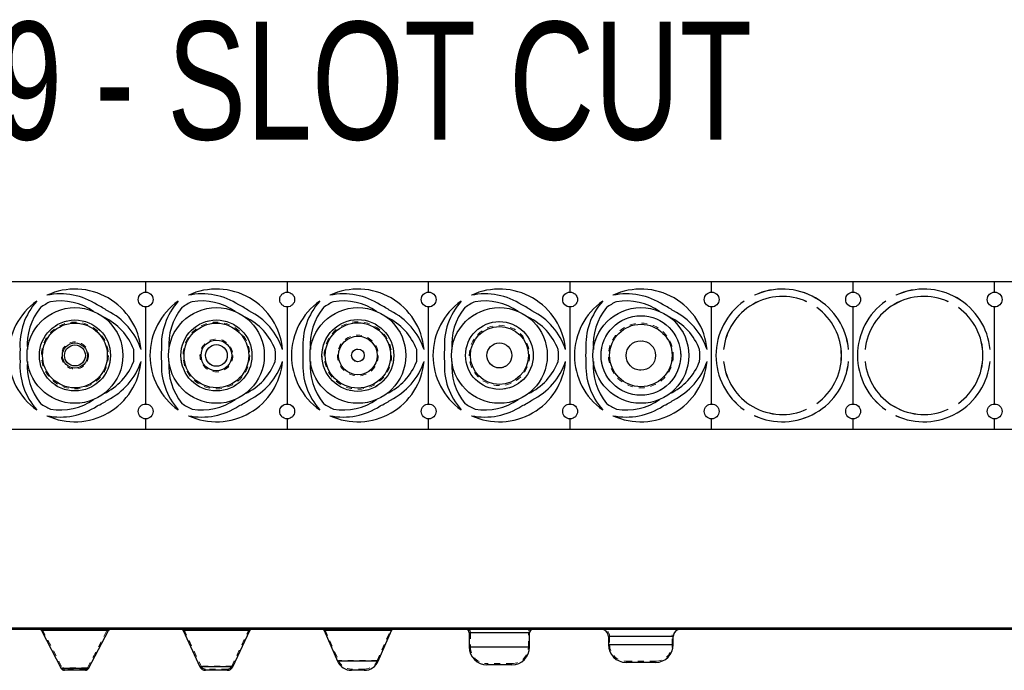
# Model space of a CAD drawing. Header units: inches. Extents: x 1772 to 2706, y -534 to -52.
# Tile 191 of 256: x 1795 to 1812, y -325 to -314. Entities that reach past the tile are written whole.
import ezdxf

# ---------------------------------------------------------------- set-up
doc = ezdxf.new("R2010")
doc.units = ezdxf.units.IN
doc.header["$LTSCALE"] = 0.5
doc.header["$MEASUREMENT"] = 0
doc.linetypes.add('HIDDEN', pattern=[0.225, 0.15, -0.075])
doc.layers.add('APP-M-S', color=30, linetype='Continuous')
doc.styles.add('SLDTEXTSTYLE0', font='TXT', dxfattribs={"width": 0.595745})

msp = doc.modelspace()

# ---------------------------------------------------------------- linework, layer by layer
at = {"layer": 'APP-M-S', "linetype": 'Continuous', "lineweight": 25}
for p, q in [((1823.62502, -318.74429), (1780.42502, -318.74429)), ((1797.22502, -318.91829), (1797.22502, -318.74429)), ((1799.62502, -318.74429), (1799.62502, -318.91829)), ((1802.02502, -318.91829), (1802.02502, -318.74429)), ((1804.42502, -318.91829), (1804.42502, -318.74429)), ((1806.82502, -318.91829), (1806.82502, -318.74429)), ((1809.22502, -318.91829), (1809.22502, -318.74429)), ((1811.62502, -318.91829), (1811.62502, -318.74429)), ((1807.55046, -318.97233), (1807.55063, -318.97269)), ((1809.95046, -318.97233), (1809.95063, -318.97269)), ((1807.37748, -319.07265), (1807.37725, -319.07233)), ((1808.4368, -319.08107), (1808.43696, -319.08071)), ((1809.77748, -319.07265), (1809.77725, -319.07233)), ((1810.8368, -319.08107), (1810.83696, -319.08071)), ((1797.22502, -320.81829), (1797.22502, -319.17029)), ((1799.62502, -319.17029), (1799.62502, -320.81829)), ((1802.02502, -320.81829), (1802.02502, -319.17029)), ((1804.42502, -320.81829), (1804.42502, -319.17029)), ((1806.82502, -320.81829), (1806.82502, -319.17029)), ((1808.61024, -319.18075), (1808.61001, -319.18107)), ((1809.22502, -320.81829), (1809.22502, -319.17029)), ((1811.01024, -319.18075), (1811.01001, -319.18107)), ((1811.62502, -320.81829), (1811.62502, -319.17029)), ((1807.02786, -319.89425), (1807.02825, -319.89429)), ((1809.14695, -319.89433), (1809.14734, -319.89429)), ((1809.42786, -319.89425), (1809.42825, -319.89429)), ((1811.54695, -319.89433), (1811.54734, -319.89429)), ((1807.02825, -320.09429), (1807.02786, -320.09433)), ((1809.14734, -320.09429), (1809.14695, -320.09426)), ((1809.42825, -320.09429), (1809.42786, -320.09433)), ((1811.54734, -320.09429), (1811.54695, -320.09426)), ((1808.61001, -320.80752), (1808.61024, -320.80784)), ((1811.01001, -320.80752), (1811.01024, -320.80784)), ((1807.37725, -320.91625), (1807.37748, -320.91593)), ((1808.43696, -320.90788), (1808.4368, -320.90752)), ((1809.77725, -320.91625), (1809.77748, -320.91593)), ((1810.83696, -320.90788), (1810.8368, -320.90752)), ((1797.22502, -321.24429), (1797.22502, -321.07029)), ((1799.62502, -321.07029), (1799.62502, -321.24429)), ((1802.02502, -321.24429), (1802.02502, -321.07029)), ((1804.42502, -321.24429), (1804.42502, -321.07029)), ((1806.82502, -321.24429), (1806.82502, -321.07029)), ((1807.55063, -321.0159), (1807.55046, -321.01625)), ((1809.22502, -321.24429), (1809.22502, -321.07029)), ((1809.95063, -321.0159), (1809.95046, -321.01625)), ((1811.62502, -321.24429), (1811.62502, -321.07029)), ((1780.42502, -321.24429), (1823.62502, -321.24429)), ((1780.42502, -324.61936), (1823.62502, -324.61936)), ((1780.42502, -324.63936), (1823.62502, -324.63936)), ((1795.45769, -324.66089), (1795.79407, -325.30706)), ((1796.59235, -324.66089), (1795.45769, -324.66089)), ((1796.25597, -325.30706), (1796.59235, -324.66089)), ((1797.22502, -324.61936), (1797.22502, -324.63936)), ((1797.85846, -324.66245), (1798.14584, -325.27873)), ((1798.99158, -324.66245), (1797.85846, -324.66245)), ((1798.7042, -325.27873), (1798.99158, -324.66245)), ((1799.62502, -324.61936), (1799.62502, -324.63936)), ((1800.2525, -324.66338), (1800.47893, -325.18319)), ((1801.39754, -324.66338), (1800.2525, -324.66338)), ((1801.17111, -325.18319), (1801.39754, -324.66338)), ((1802.02502, -324.61936), (1802.02502, -324.63936)), ((1804.42502, -324.61936), (1804.42502, -324.63936)), ((1806.82502, -324.61936), (1806.82502, -324.63936)), ((1809.22502, -324.61936), (1809.22502, -324.63936)), ((1811.62502, -324.61936), (1811.62502, -324.63936)), ((1802.71302, -324.70236), (1802.71302, -324.94436)), ((1803.73702, -324.70236), (1802.71302, -324.70236)), ((1803.73702, -324.94436), (1803.73702, -324.70236)), ((1805.07502, -324.76436), (1805.07502, -324.90436)), ((1806.17502, -324.76436), (1805.07502, -324.76436)), ((1806.17502, -324.90436), (1806.17502, -324.76436)), ((1803.73702, -324.94436), (1802.71302, -324.94436)), ((1806.17502, -324.90436), (1805.07502, -324.90436)), ((1796.25597, -325.30706), (1795.79407, -325.30706)), ((1796.20275, -325.33936), (1795.84729, -325.33936)), ((1798.7042, -325.27873), (1798.14584, -325.27873)), ((1798.60904, -325.33936), (1798.241, -325.33936)), ((1801.17111, -325.18319), (1800.47893, -325.18319)), ((1800.93274, -325.33936), (1800.7173, -325.33936)), ((1803.43702, -325.24436), (1803.01302, -325.24436)), ((1805.87502, -325.20436), (1805.37502, -325.20436))]:
    msp.add_line(p, q, dxfattribs=at)
at = {"layer": 'APP-M-S', "linetype": 'HIDDEN', "lineweight": 18}
for p, q in [((1795.08802, -324.61936), (1795.08802, -324.63936)), ((1795.09109, -324.61936), (1795.09109, -324.63936)), ((1795.09337, -324.61936), (1795.09337, -324.63936)), ((1795.21252, -324.61936), (1795.21252, -324.63936)), ((1795.21541, -324.61936), (1795.21541, -324.63936)), ((1795.2187, -324.61936), (1795.2187, -324.63936)), ((1795.37725, -324.61936), (1795.37725, -324.63936)), ((1795.44003, -324.61936), (1795.44003, -324.63936)), ((1795.45769, -324.66089), (1796.59235, -324.66089)), ((1795.47543, -324.65165), (1795.81181, -325.29783)), ((1796.57461, -324.65165), (1795.47721, -324.65165)), ((1795.55046, -324.61936), (1795.55046, -324.63936)), ((1795.61324, -324.61936), (1795.61324, -324.63936)), ((1796.23823, -325.29783), (1796.57461, -324.65165)), ((1796.34158, -324.61936), (1796.34158, -324.63936)), ((1796.40424, -324.61936), (1796.40424, -324.63936)), ((1796.51478, -324.61936), (1796.51478, -324.63936)), ((1796.57745, -324.61936), (1796.57745, -324.63936)), ((1796.83752, -324.63936), (1796.83752, -324.61936)), ((1797.02179, -324.61936), (1797.02179, -324.63936)), ((1797.02679, -324.63936), (1797.02679, -324.61936)), ((1797.09902, -324.61936), (1797.09902, -324.63936)), ((1797.14734, -324.61936), (1797.14734, -324.63936)), ((1797.29825, -324.61936), (1797.29825, -324.63936)), ((1797.35102, -324.63936), (1797.35102, -324.61936)), ((1797.48802, -324.61936), (1797.48802, -324.63936)), ((1797.49109, -324.61936), (1797.49109, -324.63936)), ((1797.49337, -324.61936), (1797.49337, -324.63936)), ((1797.61252, -324.61936), (1797.61252, -324.63936)), ((1797.61541, -324.61936), (1797.61541, -324.63936)), ((1797.6187, -324.61936), (1797.6187, -324.63936)), ((1797.77725, -324.61936), (1797.77725, -324.63936)), ((1797.84003, -324.61936), (1797.84003, -324.63936)), ((1797.85846, -324.66245), (1798.99158, -324.66245)), ((1797.87659, -324.654), (1798.16396, -325.27028)), ((1798.97345, -324.654), (1797.87837, -324.654)), ((1797.95046, -324.61936), (1797.95046, -324.63936)), ((1798.01324, -324.61936), (1798.01324, -324.63936)), ((1798.68608, -325.27028), (1798.97345, -324.654)), ((1798.74158, -324.61936), (1798.74158, -324.63936)), ((1798.80424, -324.61936), (1798.80424, -324.63936)), ((1798.91478, -324.61936), (1798.91478, -324.63936)), ((1798.97745, -324.61936), (1798.97745, -324.63936)), ((1799.23752, -324.63936), (1799.23752, -324.61936)), ((1799.42179, -324.61936), (1799.42179, -324.63936)), ((1799.42679, -324.63936), (1799.42679, -324.61936)), ((1799.49902, -324.61936), (1799.49902, -324.63936)), ((1799.54734, -324.61936), (1799.54734, -324.63936)), ((1799.69825, -324.61936), (1799.69825, -324.63936)), ((1799.75102, -324.63936), (1799.75102, -324.61936)), ((1799.88802, -324.61936), (1799.88802, -324.63936)), ((1799.89109, -324.61936), (1799.89109, -324.63936)), ((1799.89337, -324.61936), (1799.89337, -324.63936)), ((1800.01252, -324.61936), (1800.01252, -324.63936)), ((1800.01541, -324.61936), (1800.01541, -324.63936)), ((1800.0187, -324.61936), (1800.0187, -324.63936)), ((1800.17725, -324.61936), (1800.17725, -324.63936)), ((1800.24003, -324.61936), (1800.24003, -324.63936)), ((1800.2525, -324.66338), (1801.39754, -324.66338)), ((1800.27083, -324.65539), (1800.49727, -325.1752)), ((1801.37921, -324.65539), (1800.27263, -324.65539)), ((1800.35046, -324.61936), (1800.35046, -324.63936)), ((1800.41324, -324.61936), (1800.41324, -324.63936)), ((1801.14158, -324.61936), (1801.14158, -324.63936)), ((1801.15277, -325.1752), (1801.37921, -324.65539)), ((1801.20424, -324.61936), (1801.20424, -324.63936)), ((1801.31478, -324.61936), (1801.31478, -324.63936)), ((1801.37745, -324.61936), (1801.37745, -324.63936)), ((1801.63752, -324.63936), (1801.63752, -324.61936)), ((1801.82179, -324.61936), (1801.82179, -324.63936)), ((1801.82679, -324.63936), (1801.82679, -324.61936)), ((1801.89902, -324.61936), (1801.89902, -324.63936)), ((1801.94734, -324.61936), (1801.94734, -324.63936)), ((1802.09825, -324.61936), (1802.09825, -324.63936)), ((1802.15102, -324.63936), (1802.15102, -324.61936)), ((1802.28802, -324.61936), (1802.28802, -324.63936)), ((1802.29109, -324.61936), (1802.29109, -324.63936)), ((1802.29337, -324.61936), (1802.29337, -324.63936)), ((1802.41252, -324.61936), (1802.41252, -324.63936)), ((1802.41541, -324.61936), (1802.41541, -324.63936)), ((1802.4187, -324.61936), (1802.4187, -324.63936)), ((1802.57725, -324.61936), (1802.57725, -324.63936)), ((1802.64003, -324.61936), (1802.64003, -324.63936)), ((1802.75046, -324.61936), (1802.75046, -324.63936)), ((1802.81324, -324.61936), (1802.81324, -324.63936)), ((1803.54158, -324.61936), (1803.54158, -324.63936)), ((1803.60424, -324.61936), (1803.60424, -324.63936)), ((1803.71478, -324.61936), (1803.71478, -324.63936)), ((1803.77745, -324.61936), (1803.77745, -324.63936)), ((1804.03752, -324.63936), (1804.03752, -324.61936)), ((1804.22179, -324.61936), (1804.22179, -324.63936)), ((1804.22679, -324.63936), (1804.22679, -324.61936)), ((1804.29902, -324.61936), (1804.29902, -324.63936)), ((1804.34734, -324.61936), (1804.34734, -324.63936)), ((1804.49825, -324.61936), (1804.49825, -324.63936)), ((1804.55102, -324.63936), (1804.55102, -324.61936)), ((1804.68802, -324.61936), (1804.68802, -324.63936)), ((1804.69109, -324.61936), (1804.69109, -324.63936)), ((1804.69337, -324.61936), (1804.69337, -324.63936)), ((1804.81252, -324.61936), (1804.81252, -324.63936)), ((1804.81541, -324.61936), (1804.81541, -324.63936)), ((1804.8187, -324.61936), (1804.8187, -324.63936)), ((1804.97725, -324.61936), (1804.97725, -324.63936)), ((1805.04003, -324.61936), (1805.04003, -324.63936)), ((1805.15046, -324.61936), (1805.15046, -324.63936)), ((1805.21324, -324.61936), (1805.21324, -324.63936)), ((1805.94158, -324.61936), (1805.94158, -324.63936)), ((1806.00424, -324.61936), (1806.00424, -324.63936)), ((1806.11478, -324.61936), (1806.11478, -324.63936)), ((1806.17745, -324.61936), (1806.17745, -324.63936)), ((1806.43752, -324.63936), (1806.43752, -324.61936)), ((1806.62179, -324.61936), (1806.62179, -324.63936)), ((1806.62679, -324.63936), (1806.62679, -324.61936)), ((1806.69902, -324.61936), (1806.69902, -324.63936)), ((1806.74734, -324.61936), (1806.74734, -324.63936)), ((1806.89825, -324.61936), (1806.89825, -324.63936)), ((1806.89864, -324.61936), (1806.89864, -324.63936)), ((1806.95102, -324.63936), (1806.95102, -324.61936)), ((1807.02786, -324.61936), (1807.02786, -324.63936)), ((1807.02825, -324.61936), (1807.02825, -324.63936)), ((1807.37725, -324.61936), (1807.37725, -324.63936)), ((1807.37748, -324.61936), (1807.37748, -324.63936)), ((1807.55046, -324.61936), (1807.55046, -324.63936)), ((1807.55063, -324.61936), (1807.55063, -324.63936)), ((1808.4368, -324.61936), (1808.4368, -324.63936)), ((1808.43696, -324.61936), (1808.43696, -324.63936)), ((1808.61001, -324.61936), (1808.61001, -324.63936)), ((1808.61024, -324.61936), (1808.61024, -324.63936)), ((1809.02679, -324.63936), (1809.02679, -324.61936)), ((1809.02718, -324.63936), (1809.02718, -324.61936)), ((1809.09902, -324.61936), (1809.09902, -324.63936)), ((1809.14695, -324.61936), (1809.14695, -324.63936)), ((1809.14734, -324.61936), (1809.14734, -324.63936)), ((1809.29825, -324.61936), (1809.29825, -324.63936)), ((1809.29864, -324.61936), (1809.29864, -324.63936)), ((1809.35102, -324.63936), (1809.35102, -324.61936)), ((1809.42786, -324.61936), (1809.42786, -324.63936)), ((1809.42825, -324.61936), (1809.42825, -324.63936)), ((1809.77725, -324.61936), (1809.77725, -324.63936)), ((1809.77748, -324.61936), (1809.77748, -324.63936)), ((1809.95046, -324.61936), (1809.95046, -324.63936)), ((1809.95063, -324.61936), (1809.95063, -324.63936)), ((1810.8368, -324.61936), (1810.8368, -324.63936)), ((1810.83696, -324.61936), (1810.83696, -324.63936)), ((1811.01001, -324.61936), (1811.01001, -324.63936)), ((1811.01024, -324.61936), (1811.01024, -324.63936)), ((1811.42679, -324.63936), (1811.42679, -324.61936)), ((1811.42718, -324.63936), (1811.42718, -324.61936)), ((1811.49902, -324.61936), (1811.49902, -324.63936)), ((1811.54695, -324.61936), (1811.54695, -324.63936)), ((1811.54734, -324.61936), (1811.54734, -324.63936)), ((1811.75102, -324.63936), (1811.75102, -324.61936)), ((1802.71302, -324.70236), (1803.73702, -324.70236)), ((1802.73302, -324.70236), (1802.73302, -324.94436)), ((1803.71702, -324.94436), (1803.71702, -324.70236)), ((1805.07502, -324.76436), (1806.17502, -324.76436)), ((1805.09502, -324.76436), (1805.09502, -324.90436)), ((1806.15502, -324.90436), (1806.15502, -324.76436)), ((1802.71302, -324.94436), (1803.73702, -324.94436)), ((1805.07502, -324.90436), (1806.17502, -324.90436)), ((1801.15277, -325.1752), (1800.49727, -325.1752)), ((1795.79407, -325.30706), (1796.25597, -325.30706)), ((1796.23823, -325.29783), (1795.81181, -325.29783)), ((1796.20275, -325.31936), (1795.84729, -325.31936)), ((1798.14584, -325.27873), (1798.7042, -325.27873)), ((1798.68608, -325.27028), (1798.16573, -325.27028)), ((1798.60904, -325.31936), (1798.241, -325.31936)), ((1800.47893, -325.18319), (1801.17111, -325.18319)), ((1800.93274, -325.31936), (1800.7173, -325.31936)), ((1803.43702, -325.22436), (1803.01302, -325.22436)), ((1805.87502, -325.18436), (1805.37502, -325.18436))]:
    msp.add_line(p, q, dxfattribs=at)
at = {"layer": 'APP-M-S', "linetype": 'Continuous', "lineweight": 25}
for centre, radius in [((1797.22502, -319.04429), 0.126), ((1799.62502, -319.04429), 0.126), ((1802.02502, -319.04429), 0.126), ((1804.42502, -319.04429), 0.126), ((1806.82502, -319.04429), 0.126), ((1809.22502, -319.04429), 0.126), ((1811.62502, -319.04429), 0.126), ((1796.02502, -319.99429), 0.8125), ((1798.42502, -319.99429), 0.8125), ((1800.82502, -319.99429), 0.8125), ((1803.22502, -319.99429), 0.8125), ((1805.62502, -319.99429), 0.8125), ((1805.62502, -319.99429), 0.675), ((1796.02502, -319.99429), 0.60281), ((1796.02502, -319.99429), 0.54959), ((1798.42502, -319.99429), 0.60281), ((1798.42502, -319.99429), 0.54843), ((1800.82502, -319.99429), 0.6092), ((1800.82502, -319.99429), 0.55419), ((1803.22502, -319.99429), 0.575), ((1805.62502, -319.99429), 0.53), ((1803.22502, -319.99429), 0.492), ((1796.02502, -319.99429), 0.21321), ((1796.02502, -319.99429), 0.17773), ((1798.42502, -319.99429), 0.26106), ((1798.42502, -319.99429), 0.18402), ((1800.82502, -319.99429), 0.32775), ((1803.22502, -319.99429), 0.212), ((1805.62502, -319.99429), 0.25), ((1800.82502, -319.99429), 0.10772), ((1797.22502, -320.94429), 0.126), ((1799.62502, -320.94429), 0.126), ((1802.02502, -320.94429), 0.126), ((1804.42502, -320.94429), 0.126), ((1806.82502, -320.94429), 0.126), ((1809.22502, -320.94429), 0.126), ((1811.62502, -320.94429), 0.126)]:
    msp.add_circle(centre, radius, dxfattribs=at)
at = {"layer": 'APP-M-S', "linetype": 'HIDDEN', "lineweight": 18}
for centre, radius in [((1805.62502, -319.99429), 0.675), ((1796.02502, -319.99429), 0.60281), ((1796.02502, -319.99429), 0.56733), ((1798.42502, -319.99429), 0.60281), ((1798.42502, -319.99429), 0.56656), ((1800.82502, -319.99429), 0.6092), ((1800.82502, -319.99429), 0.57252), ((1803.22502, -319.99429), 0.575), ((1803.22502, -319.99429), 0.512), ((1805.62502, -319.99429), 0.55), ((1800.82502, -319.99429), 0.34609), ((1796.02502, -319.99429), 0.23095), ((1796.02502, -319.99429), 0.17773), ((1798.42502, -319.99429), 0.27918), ((1798.42502, -319.99429), 0.18402), ((1803.22502, -319.99429), 0.212), ((1805.62502, -319.99429), 0.25), ((1800.82502, -319.99429), 0.10772)]:
    msp.add_circle(centre, radius, dxfattribs=at)
at = {"layer": 'APP-M-S', "linetype": 'Continuous', "lineweight": 25}
for centre, radius, start, end in [((1796.02502, -319.99429), 1.12677, 5.091649, 114.908351), ((1795.77996, -320.07548), 1.12677, 56.354933, 101.752089), ((1798.42502, -319.99429), 1.12677, 5.091649, 114.908351), ((1798.17996, -320.07548), 1.12677, 56.354933, 101.752089), ((1800.82502, -319.99429), 1.12677, 5.091649, 114.908351), ((1800.57996, -320.07548), 1.12677, 56.354933, 101.752089), ((1803.22502, -319.99429), 1.12677, 5.091649, 114.908351), ((1802.97996, -320.07548), 1.12677, 56.354933, 101.752089), ((1805.62502, -319.99429), 1.12677, 5.091649, 114.908351), ((1805.37996, -320.07548), 1.12677, 56.354933, 101.752089), ((1808.02502, -319.99429), 1.00217, 65.728987, 174.271013), ((1808.02502, -319.99429), 1.00177, 65.728987, 174.271013), ((1808.02502, -319.99429), 1.12677, 5.091649, 114.908351), ((1808.02502, -319.99429), 1.12638, 5.091649, 114.908351), ((1810.42502, -319.99429), 1.00217, 65.728987, 174.271013), ((1810.42502, -319.99429), 1.00177, 65.728987, 174.271013), ((1810.42502, -319.99429), 1.12677, 5.091649, 114.908351), ((1810.42502, -319.99429), 1.12638, 5.091649, 114.908351), ((1796.02502, -319.99429), 1.12677, 125.091649, 234.908351), ((1796.21786, -319.82266), 1.12677, 138.247911, 183.645067), ((1796.02502, -319.99429), 1.00177, 114.271013, 125.728987), ((1795.7721, -320.07016), 1.00177, 55.356641, 99.124813), ((1796.02502, -319.99429), 0.937, 53.873521, 66.126479), ((1798.42502, -319.99429), 1.12677, 125.091649, 234.908351), ((1798.61786, -319.82266), 1.12677, 138.247911, 183.645067), ((1798.42502, -319.99429), 1.00177, 114.271013, 125.728987), ((1798.1721, -320.07016), 1.00177, 55.356641, 99.124813), ((1798.42502, -319.99429), 0.937, 53.873521, 66.126479), ((1800.82502, -319.99429), 1.12677, 125.091649, 234.908351), ((1801.01786, -319.82266), 1.12677, 138.247911, 183.645067), ((1800.82502, -319.99429), 1.00177, 114.271013, 125.728987), ((1800.5721, -320.07016), 1.00177, 55.356641, 99.124813), ((1800.82502, -319.99429), 0.937, 53.873521, 66.126479), ((1803.22502, -319.99429), 1.12677, 125.091649, 234.908351), ((1803.41786, -319.82266), 1.12677, 138.247911, 183.645067), ((1803.22502, -319.99429), 1.00177, 114.271013, 125.728987), ((1802.9721, -320.07016), 1.00177, 55.356641, 99.124813), ((1803.22502, -319.99429), 0.937, 53.873521, 66.126479), ((1805.62502, -319.99429), 1.12677, 125.091649, 234.908351), ((1805.81786, -319.82266), 1.12677, 138.247911, 183.645067), ((1805.62502, -319.99429), 1.00177, 114.271013, 125.728987), ((1805.3721, -320.07016), 1.00177, 55.356641, 99.124813), ((1805.62502, -319.99429), 0.937, 53.873521, 66.126479), ((1808.02502, -319.99429), 1.12677, 125.091649, 234.908351), ((1808.02502, -319.99429), 1.12638, 125.091649, 234.908351), ((1810.42502, -319.99429), 1.12677, 125.091649, 234.908351), ((1810.42502, -319.99429), 1.12638, 125.091649, 234.908351), ((1796.21718, -319.8132), 1.00177, 140.875187, 184.643359), ((1796.07724, -320.24712), 1.12677, 18.247911, 63.645067), ((1798.61718, -319.8132), 1.00177, 140.875187, 184.643359), ((1798.47724, -320.24712), 1.12677, 18.247911, 63.645067), ((1801.01718, -319.8132), 1.00177, 140.875187, 184.643359), ((1800.87724, -320.24712), 1.12677, 18.247911, 63.645067), ((1803.41718, -319.8132), 1.00177, 140.875187, 184.643359), ((1803.27724, -320.24712), 1.12677, 18.247911, 63.645067), ((1805.81718, -319.8132), 1.00177, 140.875187, 184.643359), ((1805.67724, -320.24712), 1.12677, 18.247911, 63.645067), ((1808.02502, -319.99429), 1.00177, 305.728987, 54.271013), ((1808.02502, -319.99429), 1.00217, 305.728987, 54.271013), ((1810.42502, -319.99429), 1.00177, 305.728987, 54.271013), ((1810.42502, -319.99429), 1.00217, 305.728987, 54.271013), ((1796.08577, -320.25126), 1.00177, 20.875187, 64.643359), ((1798.48577, -320.25126), 1.00177, 20.875187, 64.643359), ((1800.88577, -320.25126), 1.00177, 20.875187, 64.643359), ((1803.28577, -320.25126), 1.00177, 20.875187, 64.643359), ((1805.68577, -320.25126), 1.00177, 20.875187, 64.643359), ((1796.02502, -319.99429), 0.937, 173.873521, 186.126479), ((1796.02502, -319.99429), 1.00177, 354.271013, 5.728987), ((1798.42502, -319.99429), 0.937, 173.873521, 186.126479), ((1798.42502, -319.99429), 1.00177, 354.271013, 5.728987), ((1800.82502, -319.99429), 0.937, 173.873521, 186.126479), ((1800.82502, -319.99429), 1.00177, 354.271013, 5.728987), ((1803.22502, -319.99429), 0.937, 173.873521, 186.126479), ((1803.22502, -319.99429), 1.00177, 354.271013, 5.728987), ((1805.62502, -319.99429), 0.937, 173.873521, 186.126479), ((1805.62502, -319.99429), 1.00177, 354.271013, 5.728987), ((1796.21786, -320.16593), 1.12677, 176.354933, 221.752089), ((1796.21718, -320.17539), 1.00177, 175.356641, 219.124813), ((1796.02502, -319.99429), 1.12677, 245.091649, 354.908351), ((1796.08577, -319.73733), 1.00177, 295.356641, 339.124813), ((1796.07724, -319.74147), 1.12677, 296.354933, 341.752089), ((1798.61786, -320.16593), 1.12677, 176.354933, 221.752089), ((1798.61718, -320.17539), 1.00177, 175.356641, 219.124813), ((1798.42502, -319.99429), 1.12677, 245.091649, 354.908351), ((1798.48577, -319.73733), 1.00177, 295.356641, 339.124813), ((1798.47724, -319.74147), 1.12677, 296.354933, 341.752089), ((1801.01786, -320.16593), 1.12677, 176.354933, 221.752089), ((1801.01718, -320.17539), 1.00177, 175.356641, 219.124813), ((1800.82502, -319.99429), 1.12677, 245.091649, 354.908351), ((1800.88577, -319.73733), 1.00177, 295.356641, 339.124813), ((1800.87724, -319.74147), 1.12677, 296.354933, 341.752089), ((1803.41786, -320.16593), 1.12677, 176.354933, 221.752089), ((1803.41718, -320.17539), 1.00177, 175.356641, 219.124813), ((1803.22502, -319.99429), 1.12677, 245.091649, 354.908351), ((1803.28577, -319.73733), 1.00177, 295.356641, 339.124813), ((1803.27724, -319.74147), 1.12677, 296.354933, 341.752089), ((1805.81786, -320.16593), 1.12677, 176.354933, 221.752089), ((1805.81718, -320.17539), 1.00177, 175.356641, 219.124813), ((1805.62502, -319.99429), 1.12677, 245.091649, 354.908351), ((1805.68577, -319.73733), 1.00177, 295.356641, 339.124813), ((1805.67724, -319.74147), 1.12677, 296.354933, 341.752089), ((1808.02502, -319.99429), 1.00217, 185.728987, 294.271013), ((1808.02502, -319.99429), 1.00177, 185.728987, 294.271013), ((1808.02502, -319.99429), 1.12677, 245.091649, 354.908351), ((1808.02502, -319.99429), 1.12638, 245.091649, 354.908351), ((1810.42502, -319.99429), 1.00217, 185.728987, 294.271013), ((1810.42502, -319.99429), 1.00177, 185.728987, 294.271013), ((1810.42502, -319.99429), 1.12677, 245.091649, 354.908351), ((1810.42502, -319.99429), 1.12638, 245.091649, 354.908351), ((1796.02502, -319.99429), 1.00177, 234.271013, 245.728987), ((1795.7721, -319.91842), 1.00177, 260.875187, 304.643359), ((1796.02502, -319.99429), 0.937, 293.873521, 306.126479), ((1798.42502, -319.99429), 1.00177, 234.271013, 245.728987), ((1798.1721, -319.91842), 1.00177, 260.875187, 304.643359), ((1798.42502, -319.99429), 0.937, 293.873521, 306.126479), ((1800.82502, -319.99429), 1.00177, 234.271013, 245.728987), ((1800.5721, -319.91842), 1.00177, 260.875187, 304.643359), ((1800.82502, -319.99429), 0.937, 293.873521, 306.126479), ((1803.22502, -319.99429), 1.00177, 234.271013, 245.728987), ((1802.9721, -319.91842), 1.00177, 260.875187, 304.643359), ((1803.22502, -319.99429), 0.937, 293.873521, 306.126479), ((1805.62502, -319.99429), 1.00177, 234.271013, 245.728987), ((1805.3721, -319.91842), 1.00177, 260.875187, 304.643359), ((1805.62502, -319.99429), 0.937, 293.873521, 306.126479), ((1795.77996, -319.9131), 1.12677, 258.247911, 303.645067), ((1798.17996, -319.9131), 1.12677, 258.247911, 303.645067), ((1800.57996, -319.9131), 1.12677, 258.247911, 303.645067), ((1802.97996, -319.9131), 1.12677, 258.247911, 303.645067), ((1805.37996, -319.9131), 1.12677, 258.247911, 303.645067), ((1795.42221, -324.67936), 0.04, 27.5, 90), ((1796.62783, -324.67936), 0.04, 90, 152.5), ((1797.82221, -324.67936), 0.04, 25, 90), ((1799.02783, -324.67936), 0.04, 90, 155), ((1800.21582, -324.67936), 0.04, 23.538733, 90), ((1801.43422, -324.67936), 0.04, 90, 156.461267), ((1802.65002, -324.70236), 0.063, 0, 90), ((1803.80002, -324.70236), 0.063, 90, 180), ((1804.95002, -324.76436), 0.125, 0, 90), ((1806.30002, -324.76436), 0.125, 90, 180), ((1803.01302, -324.94436), 0.3, 180, 270), ((1803.43702, -324.94436), 0.3, 270, 0), ((1805.37502, -324.90436), 0.3, 180, 270), ((1805.87502, -324.90436), 0.3, 270, 0), ((1795.84729, -325.27936), 0.06, 207.5, 270), ((1796.20275, -325.27936), 0.06, 270, 332.5), ((1798.241, -325.23436), 0.105, 205, 270), ((1798.60904, -325.23436), 0.105, 270, 335), ((1800.7173, -325.07936), 0.26, 203.538733, 270), ((1800.93274, -325.07936), 0.26, 270, 336.461267)]:
    msp.add_arc(centre, radius, start, end, dxfattribs=at)
at = {"layer": 'APP-M-S', "linetype": 'HIDDEN', "lineweight": 18}
for centre, radius, start, end in [((1795.42221, -324.67936), 0.06, 27.5, 90), ((1796.62783, -324.67936), 0.06, 90, 152.5), ((1797.82221, -324.67936), 0.06, 25, 90), ((1799.02783, -324.67936), 0.06, 90, 155), ((1800.21582, -324.67936), 0.06, 23.538733, 90), ((1801.43422, -324.67936), 0.06, 90, 156.461267), ((1802.65002, -324.70236), 0.083, 0, 90), ((1803.80002, -324.70236), 0.083, 90, 180), ((1804.95002, -324.76436), 0.145, 0, 90), ((1806.30002, -324.76436), 0.145, 90, 180), ((1803.01302, -324.94436), 0.28, 180, 270), ((1803.43702, -324.94436), 0.28, 270, 0), ((1805.37502, -324.90436), 0.28, 180, 270), ((1805.87502, -324.90436), 0.28, 270, 0), ((1800.7173, -325.07936), 0.24, 203.538733, 270), ((1800.93274, -325.07936), 0.24, 270, 336.461267), ((1795.84729, -325.27936), 0.04, 207.5, 270), ((1796.20275, -325.27936), 0.04, 270, 332.5), ((1798.241, -325.23436), 0.085, 205, 270), ((1798.60904, -325.23436), 0.085, 270, 335)]:
    msp.add_arc(centre, radius, start, end, dxfattribs=at)

# ---------------------------------------------------------------- texts
at = {"color": 7, "lineweight": 0, "style": 'SLDTEXTSTYLE0', "width": 0.75}
msp.add_text('72719 - SLOT CUT', height=2, dxfattribs=at).set_placement((1790.2309, -316.32928))

doc.saveas('drawing.dxf')
